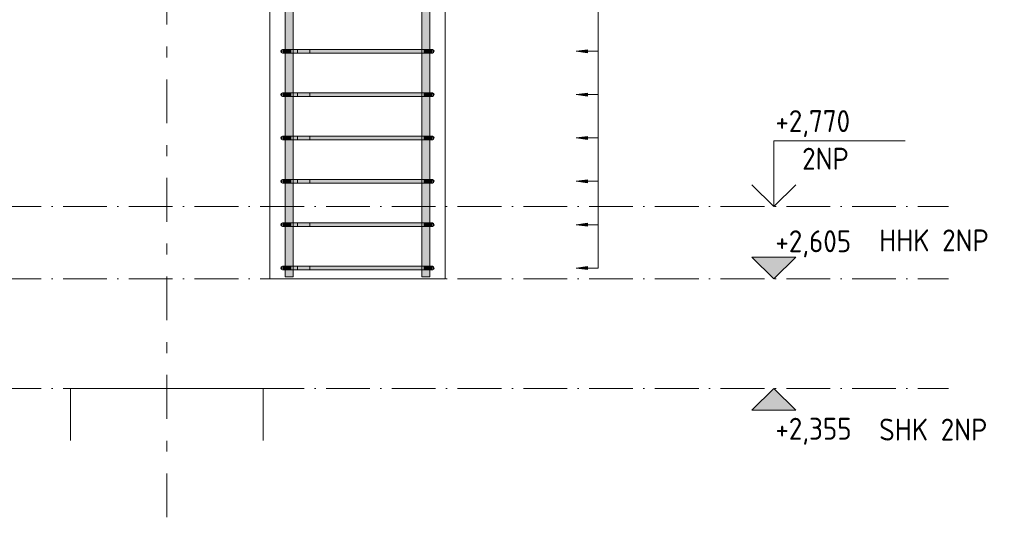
# Model space of a CAD drawing. Header units: millimetres. Extents: x 4307 to 42792, y 1610 to 10025.
# Tile 143 of 256: x 23659 to 25907, y 2061 to 3197. Entities that reach past the tile are written whole.
import ezdxf

# ---------------------------------------------------------------- set-up
doc = ezdxf.new("R2010")
doc.units = ezdxf.units.MM
doc.linetypes.add('Čerchovaná', pattern=[150, 100, -25, 0, -25])
doc.linetypes.add('Čára osnovy', pattern=[225, 100, -50, 25, -50])
for name, color, linetype, lineweight in [('A-ANNO-DIMS', 211, 'Continuous', 5), ('A-ANNO-DIMS-25', 211, 'Continuous', 5), ('A-FLOR-LEVL', 51, 'Continuous', 5), ('S-COLS', 52, 'Continuous', 9), ('S-GRID', 1, 'Continuous', 5), ('S-RBAR', 171, 'Continuous', 5)]:
    doc.layers.add(name, color=color, linetype=linetype, lineweight=lineweight)
doc.styles.add('Arial_1', font='arial.ttf', dxfattribs={"height": 62.5})
doc.styles.add('ISOCPEUR', font='isocpeur.ttf', dxfattribs={"width": 0.9, "height": 50})
doc.dimstyles.new('Výztuž_kusy__řezy__3', dxfattribs={"dimscale": 304.8, "dimtxt": 0.18, "dimasz": 0, "dimexe": 0, "dimexo": 0.0625, "dimgap": 0.082021, "dimtad": 1, "dimdec": 0, "dimzin": 0, "dimdsep": 46, "dimtxsty": 'Arial_1', "dimblk1": 'NONE', "dimblk2": 'NONE', "dimsah": 1, "dimcen": 0.09, "dimazin": 0, "dimtfac": 1, "dimtdec": 4, "dimtix": 1, "dimtmove": 0, "dimatfit": 3, "dimfxl": 0.164042, "dimfxlon": 1, "dimtvp": 1, "dimtfill": 1, "dimtolj": 1, "dimtzin": 0, "dimarcsym": 2})

# ---------------------------------------------------------------- blocks, each defined once
blk = doc.blocks.new('Podlaží - Výšková kačena-16046-V1')
at = {"layer": 'A-FLOR-LEVL'}
for p, q in [((25380.4, 2920), (25680.4, 2920)), ((25380.4, 2770), (25380.4, 2920)), ((25330.4, 2820), (25380.4, 2770)), ((25430.4, 2820), (25380.4, 2770))]:
    blk.add_line(p, q, dxfattribs=at)
blk = doc.blocks.new('Podlaží - Výšková kačena-487224-V1')
at = {"layer": 'A-FLOR-LEVL'}
blk.add_hatch(color=256, dxfattribs=at).paths.add_polyline_path([(25430.4, 2655), (25380.4, 2605), (25330.4, 2655)])
for p, q in [((25330.4, 2655), (25380.4, 2605)), ((25430.4, 2655), (25330.4, 2655)), ((25330.4, 2655), (25380.4, 2605)), ((25430.4, 2655), (25380.4, 2605)), ((25380.4, 2605), (25430.4, 2655))]:
    blk.add_line(p, q, dxfattribs=at)
blk = doc.blocks.new('Podlaží - Výšková kačena-488172-V1')
at = {"layer": 'A-FLOR-LEVL'}
blk.add_hatch(color=256, dxfattribs=at).paths.add_polyline_path([(25430.4, 2305), (25330.4, 2305), (25380.4, 2355)])
for p, q in [((25330.4, 2305), (25380.4, 2355)), ((25380.4, 2355), (25330.4, 2305)), ((25430.4, 2305), (25380.4, 2355)), ((25430.4, 2305), (25380.4, 2355)), ((25330.4, 2305), (25430.4, 2305))]:
    blk.add_line(p, q, dxfattribs=at)
blk = doc.blocks.new('DIMBLOCK725-V1')
at = {"layer": 'A-ANNO-DIMS-25'}
for points in [[(24929.1, 3223.9), (24955.4, 3220.4), (24955.4, 3227.3)], [(24929.1, 3124.8), (24955.4, 3121.4), (24955.4, 3128.3)]]:
    blk.add_hatch(color=256, dxfattribs=at).paths.add_polyline_path(points)
for p, q in [((24955.4, 3227.3), (24929.1, 3223.9)), ((24929.1, 3223.9), (24955.4, 3220.4)), ((24979.1, 3223.9), (24929.1, 3223.9)), ((24955.4, 3220.4), (24955.4, 3227.3)), ((24979.1, 3223.9), (24979.1, 3124.8)), ((24979.1, 3223.9), (24979.1, 3223.9)), ((24955.4, 3128.3), (24929.1, 3124.8)), ((24929.1, 3124.8), (24955.4, 3121.4)), ((24979.1, 3124.8), (24929.1, 3124.8)), ((24955.4, 3121.4), (24955.4, 3128.3)), ((24979.1, 3124.8), (24979.1, 3124.8))]:
    blk.add_line(p, q, dxfattribs=at)
blk = doc.blocks.new('_None')
blk = doc.blocks.new('DIMBLOCK726-V1')
at = {"layer": 'A-ANNO-DIMS-25'}
for points in [[(24929.1, 3124.8), (24955.4, 3121.4), (24955.4, 3128.3)], [(24929.1, 3025.8), (24955.4, 3022.4), (24955.4, 3029.3)]]:
    blk.add_hatch(color=256, dxfattribs=at).paths.add_polyline_path(points)
for p, q in [((24955.4, 3128.3), (24929.1, 3124.8)), ((24929.1, 3124.8), (24955.4, 3121.4)), ((24979.1, 3124.8), (24929.1, 3124.8)), ((24955.4, 3121.4), (24955.4, 3128.3)), ((24979.1, 3124.8), (24979.1, 3025.8)), ((24979.1, 3124.8), (24979.1, 3124.8)), ((24955.4, 3029.3), (24929.1, 3025.8)), ((24929.1, 3025.8), (24955.4, 3022.4)), ((24979.1, 3025.8), (24929.1, 3025.8)), ((24955.4, 3022.4), (24955.4, 3029.3)), ((24979.1, 3025.8), (24979.1, 3025.8))]:
    blk.add_line(p, q, dxfattribs=at)
blk = doc.blocks.new('DIMBLOCK727-V1')
at = {"layer": 'A-ANNO-DIMS-25'}
for points in [[(24929.1, 3025.8), (24955.4, 3022.4), (24955.4, 3029.3)], [(24929.1, 2926.8), (24955.4, 2923.4), (24955.4, 2930.3)]]:
    blk.add_hatch(color=256, dxfattribs=at).paths.add_polyline_path(points)
for p, q in [((24955.4, 3029.3), (24929.1, 3025.8)), ((24929.1, 3025.8), (24955.4, 3022.4)), ((24979.1, 3025.8), (24929.1, 3025.8)), ((24955.4, 3022.4), (24955.4, 3029.3)), ((24979.1, 3025.8), (24979.1, 2926.8)), ((24979.1, 3025.8), (24979.1, 3025.8)), ((24955.4, 2930.3), (24929.1, 2926.8)), ((24929.1, 2926.8), (24955.4, 2923.4)), ((24979.1, 2926.8), (24929.1, 2926.8)), ((24955.4, 2923.4), (24955.4, 2930.3)), ((24979.1, 2926.8), (24979.1, 2926.8))]:
    blk.add_line(p, q, dxfattribs=at)
blk = doc.blocks.new('DIMBLOCK728-V1')
at = {"layer": 'A-ANNO-DIMS-25'}
for points in [[(24929.1, 2926.8), (24955.4, 2923.4), (24955.4, 2930.3)], [(24929.1, 2827.8), (24955.4, 2824.4), (24955.4, 2831.3)]]:
    blk.add_hatch(color=256, dxfattribs=at).paths.add_polyline_path(points)
for p, q in [((24955.4, 2930.3), (24929.1, 2926.8)), ((24929.1, 2926.8), (24955.4, 2923.4)), ((24979.1, 2926.8), (24929.1, 2926.8)), ((24955.4, 2923.4), (24955.4, 2930.3)), ((24979.1, 2926.8), (24979.1, 2827.8)), ((24979.1, 2926.8), (24979.1, 2926.8)), ((24955.4, 2831.3), (24929.1, 2827.8)), ((24929.1, 2827.8), (24955.4, 2824.4)), ((24979.1, 2827.8), (24929.1, 2827.8)), ((24955.4, 2824.4), (24955.4, 2831.3)), ((24979.1, 2827.8), (24979.1, 2827.8))]:
    blk.add_line(p, q, dxfattribs=at)
blk = doc.blocks.new('DIMBLOCK729-V1')
at = {"layer": 'A-ANNO-DIMS-25'}
for points in [[(24929.1, 2827.8), (24955.4, 2824.4), (24955.4, 2831.3)], [(24929.1, 2728.8), (24955.4, 2725.4), (24955.4, 2732.3)]]:
    blk.add_hatch(color=256, dxfattribs=at).paths.add_polyline_path(points)
for p, q in [((24955.4, 2831.3), (24929.1, 2827.8)), ((24929.1, 2827.8), (24955.4, 2824.4)), ((24979.1, 2827.8), (24929.1, 2827.8)), ((24955.4, 2824.4), (24955.4, 2831.3)), ((24979.1, 2827.8), (24979.1, 2728.8)), ((24979.1, 2827.8), (24979.1, 2827.8)), ((24955.4, 2732.3), (24929.1, 2728.8)), ((24929.1, 2728.8), (24955.4, 2725.4)), ((24979.1, 2728.8), (24929.1, 2728.8)), ((24955.4, 2725.4), (24955.4, 2732.3)), ((24979.1, 2728.8), (24979.1, 2728.8))]:
    blk.add_line(p, q, dxfattribs=at)
blk = doc.blocks.new('DIMBLOCK730-V1')
at = {"layer": 'A-ANNO-DIMS-25'}
for points in [[(24929.1, 2728.8), (24955.4, 2725.4), (24955.4, 2732.3)], [(24929.1, 2629.8), (24955.4, 2626.4), (24955.4, 2633.3)]]:
    blk.add_hatch(color=256, dxfattribs=at).paths.add_polyline_path(points)
for p, q in [((24955.4, 2732.3), (24929.1, 2728.8)), ((24929.1, 2728.8), (24955.4, 2725.4)), ((24979.1, 2728.8), (24929.1, 2728.8)), ((24955.4, 2725.4), (24955.4, 2732.3)), ((24979.1, 2728.8), (24979.1, 2629.8)), ((24979.1, 2728.8), (24979.1, 2728.8)), ((24955.4, 2633.3), (24929.1, 2629.8)), ((24929.1, 2629.8), (24955.4, 2626.4)), ((24979.1, 2629.8), (24929.1, 2629.8)), ((24955.4, 2626.4), (24955.4, 2633.3)), ((24979.1, 2629.8), (24979.1, 2629.8))]:
    blk.add_line(p, q, dxfattribs=at)
blk = doc.blocks.new('DIMBLOCK731-V1')
at = {"layer": 'A-ANNO-DIMS-25'}
for points in [[(24929.1, 5600), (24955.4, 5596.5), (24955.4, 5603.5)], [(24929.1, 5501), (24955.4, 5497.5), (24955.4, 5504.5)], [(24929.1, 5402), (24955.4, 5398.5), (24955.4, 5405.4)], [(24929.1, 5303), (24955.4, 5299.5), (24955.4, 5306.4)], [(24929.1, 5204), (24955.4, 5200.5), (24955.4, 5207.4)], [(24929.1, 5105), (24955.4, 5101.5), (24955.4, 5108.4)], [(24929.1, 5006), (24955.4, 5002.5), (24955.4, 5009.4)], [(24929.1, 4907), (24955.4, 4903.5), (24955.4, 4910.4)], [(24929.1, 4808), (24955.4, 4804.5), (24955.4, 4811.4)], [(24929.1, 4708.9), (24955.4, 4705.5), (24955.4, 4712.4)], [(24929.1, 4609.9), (24955.4, 4606.5), (24955.4, 4613.4)], [(24929.1, 4510.9), (24955.4, 4507.5), (24955.4, 4514.4)], [(24929.1, 4411.9), (24955.4, 4408.5), (24955.4, 4415.4)], [(24929.1, 4312.9), (24955.4, 4309.5), (24955.4, 4316.4)], [(24929.1, 4213.9), (24955.4, 4210.5), (24955.4, 4217.4)], [(24929.1, 4114.9), (24955.4, 4111.4), (24955.4, 4118.4)], [(24929.1, 4015.9), (24955.4, 4012.4), (24955.4, 4019.4)], [(24929.1, 3916.9), (24955.4, 3913.4), (24955.4, 3920.4)], [(24929.1, 3817.9), (24955.4, 3814.4), (24955.4, 3821.3)], [(24929.1, 3718.9), (24955.4, 3715.4), (24955.4, 3722.3)], [(24929.1, 3619.9), (24955.4, 3616.4), (24955.4, 3623.3)], [(24929.1, 3520.9), (24955.4, 3517.4), (24955.4, 3524.3)], [(24929.1, 3421.9), (24955.4, 3418.4), (24955.4, 3425.3)], [(24929.1, 3322.9), (24955.4, 3319.4), (24955.4, 3326.3)], [(24929.1, 3223.9), (24955.4, 3220.4), (24955.4, 3227.3)], [(24929.1, 3124.8), (24955.4, 3121.4), (24955.4, 3128.3)], [(24929.1, 3025.8), (24955.4, 3022.4), (24955.4, 3029.3)], [(24929.1, 2926.8), (24955.4, 2923.4), (24955.4, 2930.3)], [(24929.1, 2827.8), (24955.4, 2824.4), (24955.4, 2831.3)], [(24929.1, 2728.8), (24955.4, 2725.4), (24955.4, 2732.3)], [(24929.1, 2629.8), (24955.4, 2626.4), (24955.4, 2633.3)]]:
    blk.add_hatch(color=256, dxfattribs=at).paths.add_polyline_path(points)
for p, q in [((24955.4, 5603.5), (24929.1, 5600)), ((24929.1, 5600), (24955.4, 5596.5)), ((24979.1, 5600), (24929.1, 5600)), ((24955.4, 5596.5), (24955.4, 5603.5)), ((24979.1, 5600), (24979.1, 2629.8)), ((24979.1, 5600), (24979.1, 5501)), ((24979.1, 5600), (24979.1, 5600)), ((24955.4, 5504.5), (24929.1, 5501)), ((24929.1, 5501), (24955.4, 5497.5)), ((24979.1, 5501), (24929.1, 5501)), ((24955.4, 5497.5), (24955.4, 5504.5)), ((24979.1, 5501), (24979.1, 5402)), ((24979.1, 5501), (24979.1, 5501)), ((24955.4, 5405.4), (24929.1, 5402)), ((24929.1, 5402), (24955.4, 5398.5)), ((24979.1, 5402), (24929.1, 5402)), ((24955.4, 5398.5), (24955.4, 5405.4)), ((24979.1, 5402), (24979.1, 5303)), ((24979.1, 5402), (24979.1, 5402)), ((24955.4, 5306.4), (24929.1, 5303)), ((24955.4, 5299.5), (24955.4, 5306.4)), ((24929.1, 5303), (24955.4, 5299.5)), ((24979.1, 5303), (24929.1, 5303)), ((24979.1, 5303), (24979.1, 5204)), ((24979.1, 5303), (24979.1, 5303)), ((24955.4, 5207.4), (24929.1, 5204)), ((24929.1, 5204), (24955.4, 5200.5)), ((24979.1, 5204), (24929.1, 5204)), ((24955.4, 5200.5), (24955.4, 5207.4)), ((24979.1, 5204), (24979.1, 5105)), ((24979.1, 5204), (24979.1, 5204)), ((24955.4, 5108.4), (24929.1, 5105)), ((24929.1, 5105), (24955.4, 5101.5)), ((24979.1, 5105), (24929.1, 5105)), ((24955.4, 5101.5), (24955.4, 5108.4)), ((24979.1, 5105), (24979.1, 5006)), ((24979.1, 5105), (24979.1, 5105)), ((24955.4, 5009.4), (24929.1, 5006)), ((24929.1, 5006), (24955.4, 5002.5)), ((24979.1, 5006), (24929.1, 5006)), ((24955.4, 5002.5), (24955.4, 5009.4)), ((24979.1, 5006), (24979.1, 4907)), ((24979.1, 5006), (24979.1, 5006)), ((24955.4, 4910.4), (24929.1, 4907)), ((24929.1, 4907), (24955.4, 4903.5)), ((24979.1, 4907), (24929.1, 4907)), ((24955.4, 4903.5), (24955.4, 4910.4)), ((24979.1, 4907), (24979.1, 4808)), ((24979.1, 4907), (24979.1, 4907)), ((24955.4, 4811.4), (24929.1, 4808)), ((24955.4, 4804.5), (24955.4, 4811.4)), ((24929.1, 4808), (24955.4, 4804.5)), ((24979.1, 4808), (24929.1, 4808)), ((24979.1, 4808), (24979.1, 4708.9)), ((24979.1, 4808), (24979.1, 4808)), ((24955.4, 4712.4), (24929.1, 4708.9)), ((24929.1, 4708.9), (24955.4, 4705.5)), ((24979.1, 4708.9), (24929.1, 4708.9)), ((24955.4, 4705.5), (24955.4, 4712.4)), ((24979.1, 4708.9), (24979.1, 4609.9)), ((24979.1, 4708.9), (24979.1, 4708.9)), ((24955.4, 4613.4), (24929.1, 4609.9)), ((24929.1, 4609.9), (24955.4, 4606.5)), ((24979.1, 4609.9), (24929.1, 4609.9)), ((24955.4, 4606.5), (24955.4, 4613.4)), ((24979.1, 4609.9), (24979.1, 4510.9)), ((24979.1, 4609.9), (24979.1, 4609.9)), ((24955.4, 4514.4), (24929.1, 4510.9)), ((24929.1, 4510.9), (24955.4, 4507.5)), ((24979.1, 4510.9), (24929.1, 4510.9)), ((24955.4, 4507.5), (24955.4, 4514.4)), ((24979.1, 4510.9), (24979.1, 4411.9)), ((24979.1, 4510.9), (24979.1, 4510.9)), ((24955.4, 4415.4), (24929.1, 4411.9)), ((24929.1, 4411.9), (24955.4, 4408.5)), ((24979.1, 4411.9), (24929.1, 4411.9)), ((24955.4, 4408.5), (24955.4, 4415.4)), ((24979.1, 4411.9), (24979.1, 4312.9)), ((24979.1, 4411.9), (24979.1, 4411.9)), ((24955.4, 4316.4), (24929.1, 4312.9)), ((24955.4, 4309.5), (24955.4, 4316.4)), ((24929.1, 4312.9), (24955.4, 4309.5)), ((24979.1, 4312.9), (24929.1, 4312.9)), ((24979.1, 4312.9), (24979.1, 4213.9)), ((24979.1, 4312.9), (24979.1, 4312.9)), ((24955.4, 4217.4), (24929.1, 4213.9)), ((24929.1, 4213.9), (24955.4, 4210.5)), ((24979.1, 4213.9), (24929.1, 4213.9)), ((24955.4, 4210.5), (24955.4, 4217.4)), ((24979.1, 4213.9), (24979.1, 4114.9)), ((24979.1, 4213.9), (24979.1, 4213.9)), ((24955.4, 4118.4), (24929.1, 4114.9)), ((24929.1, 4114.9), (24955.4, 4111.4)), ((24979.1, 4114.9), (24929.1, 4114.9)), ((24955.4, 4111.4), (24955.4, 4118.4)), ((24979.1, 4114.9), (24979.1, 4015.9)), ((24979.1, 4114.9), (24979.1, 4114.9)), ((24955.4, 4019.4), (24929.1, 4015.9)), ((24929.1, 4015.9), (24955.4, 4012.4)), ((24979.1, 4015.9), (24929.1, 4015.9)), ((24955.4, 4012.4), (24955.4, 4019.4)), ((24979.1, 4015.9), (24979.1, 3916.9)), ((24979.1, 4015.9), (24979.1, 4015.9)), ((24955.4, 3920.4), (24929.1, 3916.9)), ((24929.1, 3916.9), (24955.4, 3913.4)), ((24979.1, 3916.9), (24929.1, 3916.9)), ((24955.4, 3913.4), (24955.4, 3920.4)), ((24979.1, 3916.9), (24979.1, 3817.9)), ((24979.1, 3916.9), (24979.1, 3916.9)), ((24955.4, 3821.3), (24929.1, 3817.9)), ((24955.4, 3814.4), (24955.4, 3821.3)), ((24929.1, 3817.9), (24955.4, 3814.4)), ((24979.1, 3817.9), (24929.1, 3817.9)), ((24979.1, 3817.9), (24979.1, 3718.9)), ((24979.1, 3817.9), (24979.1, 3817.9)), ((24955.4, 3722.3), (24929.1, 3718.9)), ((24929.1, 3718.9), (24955.4, 3715.4)), ((24979.1, 3718.9), (24929.1, 3718.9)), ((24955.4, 3715.4), (24955.4, 3722.3)), ((24979.1, 3718.9), (24979.1, 3619.9)), ((24979.1, 3718.9), (24979.1, 3718.9)), ((24955.4, 3623.3), (24929.1, 3619.9)), ((24929.1, 3619.9), (24955.4, 3616.4)), ((24979.1, 3619.9), (24929.1, 3619.9)), ((24955.4, 3616.4), (24955.4, 3623.3)), ((24979.1, 3619.9), (24979.1, 3520.9)), ((24979.1, 3619.9), (24979.1, 3619.9)), ((24955.4, 3524.3), (24929.1, 3520.9)), ((24929.1, 3520.9), (24955.4, 3517.4)), ((24979.1, 3520.9), (24929.1, 3520.9)), ((24955.4, 3517.4), (24955.4, 3524.3)), ((24979.1, 3520.9), (24979.1, 3421.9)), ((24979.1, 3520.9), (24979.1, 3520.9)), ((24955.4, 3425.3), (24929.1, 3421.9)), ((24929.1, 3421.9), (24955.4, 3418.4)), ((24979.1, 3421.9), (24929.1, 3421.9)), ((24955.4, 3418.4), (24955.4, 3425.3)), ((24979.1, 3421.9), (24979.1, 3322.9)), ((24979.1, 3421.9), (24979.1, 3421.9)), ((24955.4, 3326.3), (24929.1, 3322.9)), ((24955.4, 3319.4), (24955.4, 3326.3)), ((24929.1, 3322.9), (24955.4, 3319.4)), ((24979.1, 3322.9), (24929.1, 3322.9)), ((24979.1, 3322.9), (24979.1, 3223.9)), ((24979.1, 3322.9), (24979.1, 3322.9)), ((24955.4, 3227.3), (24929.1, 3223.9)), ((24929.1, 3223.9), (24955.4, 3220.4)), ((24979.1, 3223.9), (24929.1, 3223.9)), ((24955.4, 3220.4), (24955.4, 3227.3)), ((24979.1, 3223.9), (24979.1, 3124.8)), ((24979.1, 3223.9), (24979.1, 3223.9)), ((24955.4, 3128.3), (24929.1, 3124.8)), ((24929.1, 3124.8), (24955.4, 3121.4)), ((24979.1, 3124.8), (24929.1, 3124.8)), ((24955.4, 3121.4), (24955.4, 3128.3)), ((24979.1, 3124.8), (24979.1, 3025.8)), ((24979.1, 3124.8), (24979.1, 3124.8)), ((24955.4, 3029.3), (24929.1, 3025.8)), ((24929.1, 3025.8), (24955.4, 3022.4)), ((24979.1, 3025.8), (24929.1, 3025.8)), ((24955.4, 3022.4), (24955.4, 3029.3)), ((24979.1, 3025.8), (24979.1, 2926.8)), ((24979.1, 3025.8), (24979.1, 3025.8)), ((24955.4, 2930.3), (24929.1, 2926.8)), ((24929.1, 2926.8), (24955.4, 2923.4)), ((24979.1, 2926.8), (24929.1, 2926.8)), ((24955.4, 2923.4), (24955.4, 2930.3)), ((24979.1, 2926.8), (24979.1, 2827.8)), ((24979.1, 2926.8), (24979.1, 2926.8)), ((24955.4, 2831.3), (24929.1, 2827.8)), ((24929.1, 2827.8), (24955.4, 2824.4)), ((24979.1, 2827.8), (24929.1, 2827.8)), ((24955.4, 2824.4), (24955.4, 2831.3)), ((24979.1, 2827.8), (24979.1, 2728.8)), ((24979.1, 2827.8), (24979.1, 2827.8)), ((24955.4, 2732.3), (24929.1, 2728.8)), ((24929.1, 2728.8), (24955.4, 2725.4)), ((24979.1, 2728.8), (24929.1, 2728.8)), ((24955.4, 2725.4), (24955.4, 2732.3)), ((24979.1, 2728.8), (24979.1, 2629.8)), ((24979.1, 2728.8), (24979.1, 2728.8)), ((24955.4, 2633.3), (24929.1, 2629.8)), ((24929.1, 2629.8), (24955.4, 2626.4)), ((24979.1, 2629.8), (24929.1, 2629.8)), ((24955.4, 2626.4), (24955.4, 2633.3)), ((24979.1, 2629.8), (24979.1, 2629.8))]:
    blk.add_line(p, q, dxfattribs=at)

msp = doc.modelspace()

# ---------------------------------------------------------------- hatches: boundary and pattern name
at = {"layer": 'S-RBAR'}
h = msp.add_hatch(color=7, dxfattribs=at)
h.paths.add_polyline_path([(24275.4, 2610), (24283.1, 2610), (24282.8, 2625.8), (24265.1, 2625.8), (24265.1, 2610), (24275.2, 2610)])
h.paths.add_polyline_path([(24283.1, 2633.8), (24282.8, 2724.8), (24265.1, 2724.8), (24265.1, 2633.8), (24282.8, 2633.8)])
h.paths.add_polyline_path([(24283.1, 2732.8), (24282.8, 2823.8), (24265.1, 2823.8), (24265.1, 2732.8), (24282.8, 2732.8)])
h.paths.add_polyline_path([(24283.1, 2831.8), (24282.8, 2922.8), (24265.1, 2922.8), (24265.1, 2831.8), (24282.8, 2831.8)])
h.paths.add_polyline_path([(24268.1, 2930.8), (24283.1, 2930.8), (24282.8, 3021.8), (24265.1, 3021.8), (24265.1, 2930.8)])
h.paths.add_polyline_path([(24271.3, 3029.8), (24283.1, 3029.8), (24282.8, 3120.8), (24265.1, 3120.8), (24265.1, 3029.8), (24268.1, 3029.8)])
h.paths.add_polyline_path([(24268.1, 3128.8), (24283.1, 3128.8), (24282.8, 3219.9), (24265.1, 3219.9), (24265.1, 3128.8)])
h.paths.add_polyline_path([(24268.1, 3227.9), (24283.1, 3227.9), (24282.8, 3318.9), (24265.1, 3318.9), (24265.1, 3227.9)])
h.paths.add_polyline_path([(24271.3, 3326.9), (24283.1, 3326.9), (24282.8, 3417.9), (24265.1, 3417.9), (24265.1, 3326.9), (24268.1, 3326.9)])
h.paths.add_polyline_path([(24271.3, 3425.9), (24283.1, 3425.9), (24282.8, 3516.9), (24265.1, 3516.9), (24265.1, 3425.9), (24268.1, 3425.9)])
h.paths.add_polyline_path([(24265.1, 3524.9), (24283.1, 3524.9), (24282.8, 3615.9), (24265.1, 3615.9), (24265.1, 3564.6)])
h.paths.add_polyline_path([(24275.2, 3623.9), (24283.1, 3623.9), (24282.8, 3714.9), (24265.1, 3714.9), (24265.1, 3623.9), (24274.9, 3623.9)])
h.paths.add_polyline_path([(24283.1, 3722.9), (24282.8, 3813.9), (24265.1, 3813.9), (24265.1, 3722.9), (24282.8, 3722.9)])
h.paths.add_polyline_path([(24283.1, 3821.9), (24282.8, 3912.9), (24265.1, 3912.9), (24265.1, 3821.9), (24282.8, 3821.9)])
h.paths.add_polyline_path([(24283.1, 3920.9), (24282.8, 4011.9), (24265.1, 4011.9), (24265.1, 3920.9), (24282.8, 3920.9)])
h.paths.add_polyline_path([(24283.1, 4019.9), (24282.8, 4110.9), (24265.1, 4110.9), (24265.1, 4019.9), (24282.8, 4019.9)])
h.paths.add_polyline_path([(24275.2, 4118.9), (24283.1, 4118.9), (24282.8, 4209.9), (24265.1, 4209.9), (24265.1, 4118.9), (24274.9, 4118.9)])
h.paths.add_polyline_path([(24283.1, 4217.9), (24282.8, 4308.9), (24265.1, 4308.6), (24265.1, 4217.9), (24282.8, 4217.9)])
h.paths.add_polyline_path([(24283.1, 4316.9), (24282.8, 4407.9), (24265.1, 4407.9), (24265.1, 4316.9), (24282.8, 4316.9)])
h.paths.add_polyline_path([(24283.1, 4415.9), (24282.8, 4506.9), (24265.1, 4506.9), (24265.1, 4415.9), (24282.8, 4415.9)])
h.paths.add_polyline_path([(24268.1, 4514.9), (24283.1, 4514.9), (24282.8, 4605.9), (24265.1, 4605.9), (24265.1, 4514.9)])
h.paths.add_polyline_path([(24271.3, 4613.9), (24283.1, 4613.9), (24282.8, 4704.9), (24265.1, 4704.9), (24265.1, 4613.9), (24268.1, 4613.9)])
h.paths.add_polyline_path([(24271.3, 4712.9), (24283.1, 4712.9), (24282.8, 4804), (24265.1, 4804), (24265.1, 4712.9), (24268.1, 4712.9)])
h.paths.add_polyline_path([(24271.3, 4812), (24283.1, 4812), (24282.8, 4903), (24265.1, 4903), (24265.1, 4812), (24268.1, 4812)])
h.paths.add_polyline_path([(24268.1, 4911), (24283.1, 4911), (24282.8, 5002), (24265.1, 5002), (24265.1, 4911)])
h.paths.add_polyline_path([(24275.2, 5010), (24283.1, 5010), (24282.8, 5101), (24265.1, 5101), (24265.1, 5010), (24274.9, 5010)])
h.paths.add_polyline_path([(24275.2, 5109), (24283.1, 5109), (24282.8, 5200), (24265.1, 5200), (24265.1, 5109), (24274.9, 5109)])
h.paths.add_polyline_path([(24282.8, 5208), (24283.1, 5208), (24282.8, 5299), (24265.1, 5299), (24265.1, 5208), (24279, 5208)])
h.paths.add_polyline_path([(24283.1, 5307), (24282.8, 5398), (24265.1, 5398), (24265.1, 5307), (24282.8, 5307)])
h.paths.add_polyline_path([(24283.1, 5406), (24282.8, 5497), (24265.1, 5497), (24265.1, 5406), (24282.8, 5406)])
h.paths.add_polyline_path([(24283.1, 5505), (24282.8, 5596), (24265.1, 5596), (24265.1, 5505), (24282.8, 5505)])
h.paths.add_polyline_path([(24274.9, 5604), (24283.1, 5604), (24282.8, 5610), (24265.1, 5610), (24265.1, 5604), (24271.3, 5604)])
h = msp.add_hatch(color=7, dxfattribs=at)
h.paths.add_polyline_path([(24591.9, 2610), (24594.9, 2610), (24594.9, 2625.8), (24576.9, 2625.8), (24576.9, 2610), (24588.7, 2610)])
h.paths.add_polyline_path([(24588.7, 2633.8), (24594.9, 2633.8), (24594.9, 2724.8), (24576.9, 2724.8), (24576.9, 2633.8), (24584.8, 2633.8)])
h.paths.add_polyline_path([(24588.7, 2732.8), (24594.9, 2732.8), (24594.9, 2823.8), (24576.9, 2823.8), (24576.9, 2732.8), (24584.8, 2732.8)])
h.paths.add_polyline_path([(24576.9, 2831.8), (24594.9, 2831.8), (24594.9, 2922.8), (24576.9, 2922.8), (24576.9, 2873.7)])
h.paths.add_polyline_path([(24589.5, 2930.8), (24594.9, 2930.8), (24594.9, 3021.8), (24576.9, 3021.8), (24576.9, 2930.8), (24588.7, 2930.8)])
h.paths.add_polyline_path([(24584.8, 3029.8), (24594.9, 3029.8), (24594.9, 3120.8), (24576.9, 3120.8), (24576.9, 3029.8), (24581, 3029.8)])
h.paths.add_polyline_path([(24588.7, 3128.8), (24594.9, 3128.8), (24594.9, 3219.9), (24576.9, 3219.9), (24576.9, 3128.8), (24584.8, 3128.8)])
h.paths.add_polyline_path([(24576.9, 3227.9), (24594.9, 3227.9), (24594.9, 3318.9), (24576.9, 3318.9), (24576.9, 3298.9)])
h.paths.add_polyline_path([(24588.7, 3326.9), (24594.9, 3326.9), (24594.9, 3417.9), (24576.9, 3417.9), (24576.9, 3326.9), (24584.8, 3326.9)])
h.paths.add_polyline_path([(24584.8, 3425.9), (24594.9, 3425.9), (24594.9, 3516.9), (24576.9, 3516.9), (24576.9, 3425.9), (24581, 3425.9)])
h.paths.add_polyline_path([(24588.7, 3524.9), (24594.9, 3524.9), (24594.9, 3615.9), (24576.9, 3615.9), (24576.9, 3524.9), (24584.8, 3524.9)])
h.paths.add_polyline_path([(24594.9, 3623.9), (24594.9, 3714.9), (24576.9, 3714.9), (24576.9, 3623.9), (24591.9, 3623.9)])
h.paths.add_polyline_path([(24581, 3722.9), (24594.9, 3722.9), (24594.9, 3813.9), (24576.9, 3813.9), (24576.9, 3722.9)])
h.paths.add_polyline_path([(24576.9, 3821.9), (24594.9, 3821.9), (24594.9, 3912.9), (24576.9, 3912.9), (24576.9, 3830.3)])
h.paths.add_polyline_path([(24588.7, 3920.9), (24594.9, 3920.9), (24594.9, 4011.9), (24576.9, 4011.9), (24576.9, 3920.9), (24584.8, 3920.9)])
h.paths.add_polyline_path([(24588.7, 4019.9), (24594.9, 4019.9), (24594.9, 4110.9), (24576.9, 4110.9), (24576.9, 4019.9), (24584.8, 4019.9)])
h.paths.add_polyline_path([(24591.9, 4118.9), (24594.9, 4118.9), (24594.9, 4209.9), (24576.9, 4209.9), (24576.9, 4118.9), (24589.5, 4118.9)])
h.paths.add_polyline_path([(24584.8, 4217.9), (24594.9, 4217.9), (24594.9, 4308.9), (24576.9, 4308.9), (24576.9, 4217.9), (24581, 4217.9)])
h.paths.add_polyline_path([(24588.7, 4316.9), (24594.9, 4316.9), (24594.9, 4407.9), (24576.9, 4407.9), (24576.9, 4316.9), (24584.8, 4316.9)])
h.paths.add_polyline_path([(24576.9, 4415.9), (24594.9, 4415.9), (24594.9, 4506.9), (24576.9, 4506.9), (24576.9, 4468.1)])
h.paths.add_polyline_path([(24588.7, 4514.9), (24594.9, 4514.9), (24594.9, 4605.9), (24576.9, 4605.9), (24576.9, 4514.9), (24584.8, 4514.9)])
h.paths.add_polyline_path([(24576.9, 4613.9), (24594.9, 4613.9), (24594.9, 4704.9), (24576.9, 4704.9), (24576.9, 4680.7)])
h.paths.add_polyline_path([(24589.5, 4712.9), (24594.9, 4712.9), (24594.9, 4804), (24576.9, 4804), (24576.9, 4712.9), (24588.7, 4712.9)])
h.paths.add_polyline_path([(24584.8, 4812), (24594.9, 4812), (24594.9, 4903), (24576.9, 4903), (24576.9, 4812), (24581, 4812)])
h.paths.add_polyline_path([(24589.5, 4911), (24594.9, 4911), (24594.9, 5002), (24576.9, 5002), (24576.9, 4911), (24588.7, 4911)])
h.paths.add_polyline_path([(24588.7, 5010), (24594.9, 5010), (24594.9, 5101), (24576.9, 5101), (24576.9, 5010), (24584.8, 5010)])
h.paths.add_polyline_path([(24594.9, 5109), (24594.9, 5200), (24576.9, 5200), (24576.9, 5109), (24591.9, 5109)])
h.paths.add_polyline_path([(24588.7, 5208), (24594.9, 5208), (24594.9, 5299), (24576.9, 5299), (24576.9, 5208), (24584.8, 5208)])
h.paths.add_polyline_path([(24588.7, 5307), (24594.9, 5307), (24594.9, 5398), (24576.9, 5398), (24576.9, 5307), (24584.8, 5307)])
h.paths.add_polyline_path([(24576.9, 5406), (24594.9, 5406), (24594.9, 5497), (24576.9, 5497), (24576.9, 5424.7)])
h.paths.add_polyline_path([(24588.7, 5505), (24594.9, 5505), (24594.9, 5596), (24576.9, 5596), (24576.9, 5505), (24584.8, 5505)])
h.paths.add_polyline_path([(24581, 5604), (24594.9, 5604), (24594.9, 5610), (24576.9, 5610), (24576.9, 5604)])
for points in [[(24258, 3121), (24259, 3128.8), (24257, 3128.3), (24255.5, 3126.8), (24255, 3124.8), (24255.5, 3122.8), (24257, 3121.4)], [(24258, 3121), (24259, 3128.8), (24257, 3128.3), (24255.5, 3126.8), (24255, 3124.8), (24255.5, 3122.8), (24257, 3121.4)], [(24260.5, 3120.8), (24279, 3120.8), (24279, 3128.8), (24259, 3128.8), (24259, 3120.8), (24259.8, 3120.8)], [(24279, 3120.8), (24581, 3120.8), (24581, 3128.8), (24279, 3128.8)], [(24599.5, 3120.8), (24601, 3121), (24601, 3128.8), (24581, 3128.8), (24581, 3120.8), (24597.3, 3120.8)], [(24602, 3121), (24603, 3121.4), (24604.5, 3122.8), (24605, 3124.8), (24604.5, 3126.8), (24603, 3128.3), (24601, 3128.8), (24601.7, 3123.8)], [(24258, 3022), (24259, 3029.8), (24257, 3029.3), (24255.5, 3027.8), (24255, 3025.8), (24255.5, 3023.8), (24257, 3022.4)], [(24258, 3022), (24259, 3029.8), (24257, 3029.3), (24255.5, 3027.8), (24255, 3025.8), (24255.5, 3023.8), (24257, 3022.4)], [(24260.5, 3021.8), (24279, 3021.8), (24279, 3029.8), (24259, 3029.8), (24259, 3021.8), (24259.8, 3021.8)], [(24279, 3021.8), (24581, 3021.8), (24581, 3029.8), (24279, 3029.8)], [(24599.5, 3021.8), (24601, 3022), (24601, 3029.8), (24581, 3029.8), (24581, 3021.8), (24597.3, 3021.8)], [(24602, 3022), (24603, 3022.4), (24604.5, 3023.8), (24605, 3025.8), (24604.5, 3027.8), (24603, 3029.3), (24601, 3029.8), (24601.7, 3024.8)], [(24258, 2923), (24259, 2930.8), (24257, 2930.3), (24255.5, 2928.8), (24255, 2926.8), (24255.5, 2924.8), (24257, 2923.4)], [(24258, 2923), (24259, 2930.8), (24257, 2930.3), (24255.5, 2928.8), (24255, 2926.8), (24255.5, 2924.8), (24257, 2923.4)], [(24275.2, 2922.8), (24279, 2922.8), (24279, 2930.8), (24259, 2930.8), (24259, 2922.8), (24274.9, 2922.8)], [(24279, 2922.8), (24581, 2922.8), (24581, 2930.8), (24279, 2930.8)], [(24599.5, 2922.8), (24601, 2923), (24601, 2930.8), (24581, 2930.8), (24581, 2922.8), (24597.3, 2922.8)], [(24602, 2923), (24603, 2923.4), (24604.5, 2924.8), (24605, 2926.8), (24604.5, 2928.8), (24603, 2930.3), (24601, 2930.8), (24601.7, 2925.8)], [(24258, 2824), (24259, 2831.8), (24257, 2831.3), (24255.5, 2829.8), (24255, 2827.8), (24255.5, 2825.8), (24257, 2824.4)], [(24258, 2824), (24259, 2831.8), (24257, 2831.3), (24255.5, 2829.8), (24255, 2827.8), (24255.5, 2825.8), (24257, 2824.4)], [(24262.7, 2823.8), (24279, 2823.8), (24279, 2831.8), (24259, 2831.8), (24259, 2823.8), (24260.5, 2823.8)], [(24279, 2823.8), (24581, 2823.8), (24581, 2831.8), (24279, 2831.8)], [(24599.5, 2823.8), (24601, 2824), (24601, 2831.8), (24581, 2831.8), (24581, 2823.8), (24597.3, 2823.8)], [(24602, 2824), (24603, 2824.4), (24604.5, 2825.8), (24605, 2827.8), (24604.5, 2829.8), (24603, 2831.3), (24601, 2831.8), (24601.7, 2826.8)], [(24258, 2725), (24259, 2732.8), (24257, 2732.3), (24255.5, 2730.8), (24255, 2728.8), (24255.5, 2726.8), (24257, 2725.4)], [(24258, 2725), (24259, 2732.8), (24257, 2732.3), (24255.5, 2730.8), (24255, 2728.8), (24255.5, 2726.8), (24257, 2725.4)], [(24260.5, 2724.8), (24279, 2724.8), (24279, 2732.8), (24259, 2732.8), (24259, 2724.8), (24259.8, 2724.8)], [(24279, 2724.8), (24581, 2724.8), (24581, 2732.8), (24279, 2732.8)], [(24599.5, 2724.8), (24601, 2725), (24601, 2732.8), (24581, 2732.8), (24581, 2724.8), (24597.3, 2724.8)], [(24602, 2725), (24603, 2725.4), (24604.5, 2726.8), (24605, 2728.8), (24604.5, 2730.8), (24603, 2732.3), (24601, 2732.8), (24601.7, 2727.8)], [(24258, 2625.9), (24259, 2633.8), (24257, 2633.3), (24255.5, 2631.8), (24255, 2629.8), (24255.5, 2627.8), (24257, 2626.3)], [(24258, 2625.9), (24259, 2633.8), (24257, 2633.3), (24255.5, 2631.8), (24255, 2629.8), (24255.5, 2627.8), (24257, 2626.3)], [(24260.5, 2625.8), (24279, 2625.8), (24279, 2633.8), (24259, 2633.8), (24259, 2625.8), (24259.8, 2625.8)], [(24279, 2625.8), (24581, 2625.8), (24581, 2633.8), (24279, 2633.8)], [(24599.5, 2625.8), (24601, 2625.9), (24601, 2633.8), (24581, 2633.8), (24581, 2625.8), (24597.3, 2625.8)], [(24602, 2625.9), (24603, 2626.3), (24604.5, 2627.8), (24605, 2629.8), (24604.5, 2631.8), (24603, 2633.3), (24601, 2633.8), (24601.7, 2628.8)]]:
    msp.add_hatch(color=7, dxfattribs=at).paths.add_polyline_path(points)

# ---------------------------------------------------------------- linework, layer by layer
at = {"layer": 'A-FLOR-LEVL', "linetype": 'Čerchovaná'}
for p, q in [((4395.1, 2770), (25778.9, 2770)), ((4395.1, 2605), (25778.9, 2605)), ((4395.1, 2355), (25778.9, 2355))]:
    msp.add_line(p, q, dxfattribs=at)
at = {"layer": 'S-COLS'}
for p, q in [((24630, 2605), (24630, 5770)), ((24230, 5620), (24230, 2605)), ((24230, 5620), (24230, 2605)), ((24630, 5620), (24630, 2605)), ((24630, 2605), (24230, 2605)), ((24230, 2605), (24630, 2605))]:
    msp.add_line(p, q, dxfattribs=at)
at = {"layer": 'S-COLS', "color": 9}
for p, q in [((23775, 2355), (23775, 2236.1)), ((23775, 2355), (23775, 2236.1)), ((23775, 2355), (24215, 2355)), ((24215, 2355), (23775, 2355)), ((24215, 2355), (24215, 2236.1)), ((24215, 2236.1), (24215, 2355))]:
    msp.add_line(p, q, dxfattribs=at)
at = {"layer": 'S-GRID', "linetype": 'Čára osnovy', "lineweight": 9}
msp.add_line((23995, 2060.6), (23995, 9495.1), dxfattribs=at)
at = {"layer": 'S-RBAR'}
for p, q in [((24265.1, 2610), (24265.1, 5610)), ((24265.1, 2610), (24265.1, 5610)), ((24283.1, 2610), (24283.1, 5610)), ((24283.1, 2610), (24283.1, 5610)), ((24576.9, 2610), (24576.9, 5610)), ((24576.9, 2610), (24576.9, 5610)), ((24594.9, 2610), (24594.9, 5610)), ((24594.9, 2610), (24594.9, 5610)), ((24264.9, 3128.8), (24259, 3128.8)), ((24279, 3128.8), (24259, 3128.8)), ((24279, 3128.8), (24259, 3128.8)), ((24293.1, 3128.8), (24259, 3128.8)), ((24293.1, 3128.8), (24264.9, 3128.8)), ((24279, 3128.8), (24581, 3128.8)), ((24581, 3128.8), (24279, 3128.8)), ((24293.1, 3128.8), (24293.1, 3120.8)), ((24293.1, 3128.8), (24321.4, 3128.8)), ((24321.4, 3120.8), (24321.4, 3128.8)), ((24601, 3128.8), (24581, 3128.8)), ((24601, 3128.8), (24581, 3128.8)), ((24264.9, 3120.8), (24259, 3120.8)), ((24279, 3120.8), (24259, 3120.8)), ((24293.1, 3120.8), (24259, 3120.8)), ((24293.1, 3120.8), (24264.9, 3120.8)), ((24279, 3120.8), (24264.9, 3120.8)), ((24279, 3120.8), (24581, 3120.8)), ((24581, 3120.8), (24279, 3120.8)), ((24293.1, 3120.8), (24321.4, 3120.8)), ((24601, 3120.8), (24581, 3120.8)), ((24601, 3120.8), (24581, 3120.8)), ((24264.9, 3029.8), (24259, 3029.8)), ((24279, 3029.8), (24259, 3029.8)), ((24279, 3029.8), (24259, 3029.8)), ((24293.1, 3029.8), (24259, 3029.8)), ((24264.9, 3021.8), (24259, 3021.8)), ((24279, 3021.8), (24259, 3021.8)), ((24293.1, 3021.8), (24259, 3021.8)), ((24293.1, 3029.8), (24264.9, 3029.8)), ((24293.1, 3021.8), (24264.9, 3021.8)), ((24279, 3021.8), (24264.9, 3021.8)), ((24279, 3029.8), (24581, 3029.8)), ((24581, 3029.8), (24279, 3029.8)), ((24279, 3021.8), (24581, 3021.8)), ((24581, 3021.8), (24279, 3021.8)), ((24293.1, 3029.8), (24293.1, 3021.8)), ((24293.1, 3029.8), (24321.4, 3029.8)), ((24293.1, 3021.8), (24321.4, 3021.8)), ((24321.4, 3021.8), (24321.4, 3029.8)), ((24601, 3029.8), (24581, 3029.8)), ((24601, 3029.8), (24581, 3029.8)), ((24601, 3021.8), (24581, 3021.8)), ((24601, 3021.8), (24581, 3021.8)), ((24264.9, 2930.8), (24259, 2930.8)), ((24279, 2930.8), (24259, 2930.8)), ((24279, 2930.8), (24259, 2930.8)), ((24293.1, 2930.8), (24259, 2930.8)), ((24264.9, 2922.8), (24259, 2922.8)), ((24279, 2922.8), (24259, 2922.8)), ((24293.1, 2922.8), (24259, 2922.8)), ((24293.1, 2930.8), (24264.9, 2930.8)), ((24293.1, 2922.8), (24264.9, 2922.8)), ((24279, 2922.8), (24264.9, 2922.8)), ((24279, 2930.8), (24581, 2930.8)), ((24581, 2930.8), (24279, 2930.8)), ((24279, 2922.8), (24581, 2922.8)), ((24581, 2922.8), (24279, 2922.8)), ((24293.1, 2930.8), (24293.1, 2922.8)), ((24293.1, 2930.8), (24321.4, 2930.8)), ((24293.1, 2922.8), (24321.4, 2922.8)), ((24321.4, 2922.8), (24321.4, 2930.8)), ((24601, 2930.8), (24581, 2930.8)), ((24601, 2930.8), (24581, 2930.8)), ((24601, 2922.8), (24581, 2922.8)), ((24601, 2922.8), (24581, 2922.8)), ((24264.9, 2831.8), (24259, 2831.8)), ((24279, 2831.8), (24259, 2831.8)), ((24279, 2831.8), (24259, 2831.8)), ((24293.1, 2831.8), (24259, 2831.8)), ((24264.9, 2823.8), (24259, 2823.8)), ((24279, 2823.8), (24259, 2823.8)), ((24293.1, 2823.8), (24259, 2823.8)), ((24293.1, 2831.8), (24264.9, 2831.8)), ((24293.1, 2823.8), (24264.9, 2823.8)), ((24279, 2823.8), (24264.9, 2823.8)), ((24279, 2831.8), (24581, 2831.8)), ((24581, 2831.8), (24279, 2831.8)), ((24279, 2823.8), (24581, 2823.8)), ((24581, 2823.8), (24279, 2823.8)), ((24293.1, 2831.8), (24293.1, 2823.8)), ((24293.1, 2831.8), (24321.4, 2831.8)), ((24293.1, 2823.8), (24321.4, 2823.8)), ((24321.4, 2823.8), (24321.4, 2831.8)), ((24601, 2831.8), (24581, 2831.8)), ((24601, 2831.8), (24581, 2831.8)), ((24601, 2823.8), (24581, 2823.8)), ((24601, 2823.8), (24581, 2823.8)), ((24264.9, 2732.8), (24259, 2732.8)), ((24279, 2732.8), (24259, 2732.8)), ((24279, 2732.8), (24259, 2732.8)), ((24293.1, 2732.8), (24259, 2732.8)), ((24264.9, 2724.8), (24259, 2724.8)), ((24279, 2724.8), (24259, 2724.8)), ((24293.1, 2724.8), (24259, 2724.8)), ((24293.1, 2732.8), (24264.9, 2732.8)), ((24293.1, 2724.8), (24264.9, 2724.8)), ((24279, 2724.8), (24264.9, 2724.8)), ((24279, 2732.8), (24581, 2732.8)), ((24581, 2732.8), (24279, 2732.8)), ((24279, 2724.8), (24581, 2724.8)), ((24581, 2724.8), (24279, 2724.8)), ((24293.1, 2732.8), (24293.1, 2724.8)), ((24293.1, 2732.8), (24321.4, 2732.8)), ((24293.1, 2724.8), (24321.4, 2724.8)), ((24321.4, 2724.8), (24321.4, 2732.8)), ((24601, 2732.8), (24581, 2732.8)), ((24601, 2732.8), (24581, 2732.8)), ((24601, 2724.8), (24581, 2724.8)), ((24601, 2724.8), (24581, 2724.8)), ((24264.9, 2633.8), (24259, 2633.8)), ((24279, 2633.8), (24259, 2633.8)), ((24279, 2633.8), (24259, 2633.8)), ((24293.1, 2633.8), (24259, 2633.8)), ((24293.1, 2633.8), (24264.9, 2633.8)), ((24279, 2633.8), (24581, 2633.8)), ((24581, 2633.8), (24279, 2633.8)), ((24293.1, 2633.8), (24293.1, 2625.8)), ((24293.1, 2633.8), (24321.4, 2633.8)), ((24321.4, 2625.8), (24321.4, 2633.8)), ((24601, 2633.8), (24581, 2633.8)), ((24601, 2633.8), (24581, 2633.8)), ((24264.9, 2625.8), (24259, 2625.8)), ((24279, 2625.8), (24259, 2625.8)), ((24293.1, 2625.8), (24259, 2625.8)), ((24293.1, 2625.8), (24264.9, 2625.8)), ((24279, 2625.8), (24264.9, 2625.8)), ((24283.1, 2610), (24265.1, 2610)), ((24283.1, 2610), (24265.1, 2610)), ((24279, 2625.8), (24581, 2625.8)), ((24581, 2625.8), (24279, 2625.8)), ((24293.1, 2625.8), (24321.4, 2625.8)), ((24594.9, 2610), (24576.9, 2610)), ((24594.9, 2610), (24576.9, 2610)), ((24601, 2625.8), (24581, 2625.8)), ((24601, 2625.8), (24581, 2625.8))]:
    msp.add_line(p, q, dxfattribs=at)
for centre, start, end in [((24259, 3124.8), 90, 270), ((24259, 3124.8), 90, 270), ((24259, 3124.8), 90, 270), ((24601, 3124.8), 270, 90), ((24601, 3124.8), 270, 90), ((24259, 3025.8), 90, 270), ((24259, 3025.8), 90, 270), ((24259, 3025.8), 90, 270), ((24601, 3025.8), 270, 90), ((24601, 3025.8), 270, 90), ((24259, 2926.8), 90, 270), ((24259, 2926.8), 90, 270), ((24259, 2926.8), 90, 270), ((24601, 2926.8), 270, 90), ((24601, 2926.8), 270, 90), ((24259, 2827.8), 90, 270), ((24259, 2827.8), 90, 270), ((24259, 2827.8), 90, 270), ((24601, 2827.8), 270, 90), ((24601, 2827.8), 270, 90), ((24259, 2728.8), 90, 270), ((24259, 2728.8), 90, 270), ((24259, 2728.8), 90, 270), ((24601, 2728.8), 270, 90), ((24601, 2728.8), 270, 90), ((24259, 2629.8), 90, 270), ((24259, 2629.8), 90, 270), ((24259, 2629.8), 90, 270), ((24601, 2629.8), 270, 90), ((24601, 2629.8), 270, 90)]:
    msp.add_arc(centre, 4, start, end, dxfattribs=at)

# ---------------------------------------------------------------- block references
at = {"layer": 'A-FLOR-LEVL'}
for name in ['Podlaží - Výšková kačena-16046-V1', 'Podlaží - Výšková kačena-487224-V1', 'Podlaží - Výšková kačena-488172-V1']:
    msp.add_blockref(name, (0, 0), dxfattribs=at)

# ---------------------------------------------------------------- texts
at = {"layer": 'A-FLOR-LEVL', "char_height": 50, "attachment_point": 1, "style": 'ISOCPEUR'}
for s, insert, width in [('+2,770', (25384, 2990.3), 218.259), ('2NP', (25445.1, 2904.4), 129.873), ('+2,605', (25384, 2715.9), 218.259), ('HHK 2NP', (25620.9, 2717.9), 299.43), ('+2,355', (25384, 2287.9), 218.259), ('SHK 2NP', (25620.9, 2285.9), 299.43)]:
    msp.add_mtext(s, dxfattribs=dict(at, insert=insert, width=width))

# ---------------------------------------------------------------- dimensions: what is measured, and where the dimension line sits
at = {"layer": 'A-ANNO-DIMS'}
for base, p1, p2, text, override, picture, middle in [((24979.1, 2629.8), (24929.1, 5600), (24929.1, 2629.8), '99 2970', {"dimpost": '<>', "dimblk1": 'None', "dimblk2": 'None', "dimsah": 1, "dimfxl": 2970.187087}, 'DIMBLOCK731-V1', (24922.2, 4114.9)), ((24979.1, 3124.8), (24929.1, 3223.9), (24929.1, 3124.8), ' ', {"dimpost": '<>', "dimfxl": 99.006236}, 'DIMBLOCK725-V1', (24979.1, 3174.3)), ((24979.1, 3025.8), (24929.1, 3124.8), (24929.1, 3025.8), ' ', {"dimpost": '<>', "dimfxl": 99.006236}, 'DIMBLOCK726-V1', (24979.1, 3075.3)), ((24979.1, 2926.8), (24929.1, 3025.8), (24929.1, 2926.8), ' ', {"dimpost": '<>', "dimfxl": 99.006236}, 'DIMBLOCK727-V1', (24979.1, 2976.3)), ((24979.1, 2827.8), (24929.1, 2926.8), (24929.1, 2827.8), ' ', {"dimpost": '<>', "dimfxl": 99.006236}, 'DIMBLOCK728-V1', (24979.1, 2877.3)), ((24979.1, 2728.8), (24929.1, 2827.8), (24929.1, 2728.8), ' ', {"dimpost": '<>', "dimfxl": 99.006236}, 'DIMBLOCK729-V1', (24979.1, 2778.3)), ((24979.1, 2629.8), (24929.1, 2728.8), (24929.1, 2629.8), ' ', {"dimpost": '<>', "dimfxl": 99.006236}, 'DIMBLOCK730-V1', (24979.1, 2679.3))]:
    dim = msp.add_linear_dim(base=base, p1=p1, p2=p2, angle=90, text=text, dimstyle='Výztuž_kusy__řezy__3', override=override, dxfattribs=at)
    dim.commit()
    dim.dimension.update_dxf_attribs({"geometry": picture, "text_midpoint": middle})

doc.saveas('drawing.dxf')
